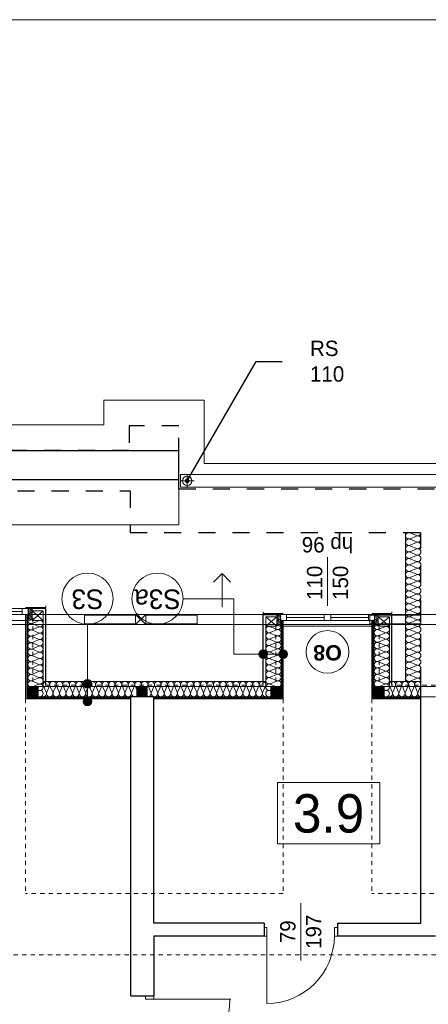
# Model space of a CAD drawing. Extents: x -251948 to -68259, y 37284 to 119967.
# Tile 33 of 41: x -101314 to -96522, y 55444 to 66984. Entities that reach past the tile are written whole.
import ezdxf

# ---------------------------------------------------------------- set-up
doc = ezdxf.new("R2010")
doc.units = 0
doc.header["$MEASUREMENT"] = 0
doc.linetypes.add('Hidden Line', pattern=[100, 50, -50])
doc.linetypes.add('Przerywana', pattern=[400, 200, -200])
for name, color, linetype in [('Arch ocieplenie', 7, 'Continuous'), ('Arch opisy', 7, 'Continuous'), ('Arch ściany działowe', 7, 'Continuous'), ('INWENT ODWODNIENIE', 7, 'Continuous')]:
    doc.layers.add(name, color=color, linetype=linetype)
for name, color, linetype, lineweight, true_color in [('Arch ocieplenie_Nr_Pióra__24', 7, 'Continuous', 13, 0x029e21), ('Arch okna_Nr_Pióra__82', 7, 'Continuous', 20, 0xaaaaaa), ('INWENT.ŚCIANY_Nr_Pióra__2', 7, 'Continuous', 13, 0x7f7f7f), ('Inwentaryzacja Konst._Nr_Pióra__3', 7, 'Continuous', 20, 0xff6600)]:
    doc.layers.add(name, color=color, linetype=linetype, lineweight=lineweight, true_color=true_color)
for name, color, linetype, lineweight in [('Arch opisy okien_Nr_Pióra__21', 7, 'Continuous', 13), ('Arch opisy_Nr_Pióra__1', 7, 'Continuous', 25), ('Arch opisy_Nr_Pióra__21', 7, 'Continuous', 13), ('ARCH TABELA_Nr_Pióra__21', 7, 'Continuous', 13), ('Arch ściany działowe_Nr_Pióra__5', 7, 'Continuous', 13), ('INWENT DACH_Nr_Pióra__21', 7, 'Continuous', 13), ('INWENT ODWODNIENIE_Nr_Pióra__21', 7, 'Continuous', 13), ('INWENT ODWODNIENIE_Nr_Pióra__5', 7, 'Continuous', 13), ('INWENT OPISY_Nr_Pióra__21', 7, 'Continuous', 13), ('INWENT. DRZWI_Nr_Pióra__21', 7, 'Continuous', 13), ('INWENT. OKNA_Nr_Pióra__1', 7, 'Continuous', 25), ('INWENT. OKNA_Nr_Pióra__21', 7, 'Continuous', 13), ('INWENT.ŚCIANY_Nr_Pióra__1', 7, 'Continuous', 25), ('INWENT.ŚCIANY_Nr_Pióra__20', 1, 'Continuous', 20)]:
    doc.layers.add(name, color=color, linetype=linetype, lineweight=lineweight)
doc.styles.add('GENERATED_STYLE_3', font='txt')
doc.styles.add('GENERATED_STYLE_4', font='txt')
doc.styles.add('GENERATED_STYLE_5', font='txt')
doc.styles.add('GENERATED_STYLE_6', font='arialbd.ttf')
doc.dimstyles.new('GENERATED_STYLE__1', dxfattribs={"dimtxt": 0.18, "dimasz": 109.44, "dimexe": 0.18, "dimexo": 0.0625, "dimgap": 0.09, "dimtad": 0, "dimtih": 1, "dimtoh": 1, "dimdec": 4, "dimzin": 0, "dimdsep": 46, "dimcen": 0.09, "dimadec": 0, "dimazin": 0, "dimtfac": 1, "dimtdec": 4, "dimtmove": 0, "dimatfit": 3, "dimldrblk": 'ARROWHEAD_11', "dimfxl": 1, "dimtolj": 1, "dimtzin": 0, "dimarcsym": 0})

# ---------------------------------------------------------------- blocks, each defined once
blk = doc.blocks.new('Ściana_39', base_point=(-97184, 59024))
at = {"layer": 'Arch ściany działowe_Nr_Pióra__5', "linetype": 'Continuous'}
for p, q in [((-97171, 59944), (-97184, 59944)), ((-97184, 59944), (-97184, 59024)), ((-97171, 59036), (-97171, 59944))]:
    blk.add_line(p, q, dxfattribs=at)
blk = doc.blocks.new('Ściana_40', base_point=(-97171, 59036))
at = {"layer": 'Arch ściany działowe_Nr_Pióra__5', "linetype": 'Continuous'}
for p, q in [((-97159, 59944), (-97171, 59944)), ((-97171, 59944), (-97171, 59036)), ((-97159, 59049), (-97159, 59944))]:
    blk.add_line(p, q, dxfattribs=at)
blk = doc.blocks.new('Ściana_41', base_point=(-98224, 59024))
at = {"layer": 'Arch ściany działowe_Nr_Pióra__5', "linetype": 'Continuous'}
for p, q in [((-98224, 59944), (-98236, 59944)), ((-98236, 59944), (-98236, 59036)), ((-98224, 59024), (-98224, 59944))]:
    blk.add_line(p, q, dxfattribs=at)
blk = doc.blocks.new('Ściana_42', base_point=(-98236, 59036))
at = {"layer": 'Arch ściany działowe_Nr_Pióra__5', "linetype": 'Continuous'}
for p, q in [((-98236, 59944), (-98249, 59944)), ((-98249, 59944), (-98249, 59049)), ((-98236, 59036), (-98236, 59944))]:
    blk.add_line(p, q, dxfattribs=at)
blk = doc.blocks.new('Ściana_51', base_point=(-101244, 59024))
at = {"layer": 'Arch ściany działowe_Nr_Pióra__5', "linetype": 'Continuous'}
for p, q in [((-101231, 60014), (-101244, 60014)), ((-101244, 60014), (-101244, 59024)), ((-101231, 59036), (-101231, 60014))]:
    blk.add_line(p, q, dxfattribs=at)
blk = doc.blocks.new('Ściana_52', base_point=(-101231, 59036))
at = {"layer": 'Arch ściany działowe_Nr_Pióra__5', "linetype": 'Continuous'}
for p, q in [((-101219, 60014), (-101231, 60014)), ((-101231, 60014), (-101231, 59036)), ((-101219, 59049), (-101219, 60014))]:
    blk.add_line(p, q, dxfattribs=at)
blk = doc.blocks.new('Ściana_127', base_point=(-97184, 59024))
at = {"layer": 'Arch ściany działowe_Nr_Pióra__5', "linetype": 'Continuous'}
for p, q in [((-97184, 59024), (-96609, 59024)), ((-96609, 59036), (-97171, 59036)), ((-96609, 59024), (-96609, 59036))]:
    blk.add_line(p, q, dxfattribs=at)
blk = doc.blocks.new('Ściana_128', base_point=(-97171, 59036))
at = {"layer": 'Arch ściany działowe_Nr_Pióra__5', "linetype": 'Continuous'}
for p, q in [((-97171, 59036), (-96609, 59036)), ((-96609, 59049), (-97159, 59049)), ((-96609, 59036), (-96609, 59049))]:
    blk.add_line(p, q, dxfattribs=at)
blk = doc.blocks.new('Ściana_129', base_point=(-99739, 59024))
at = {"layer": 'Arch ściany działowe_Nr_Pióra__5', "linetype": 'Continuous'}
for p, q in [((-98236, 59036), (-99739, 59036)), ((-99739, 59036), (-99739, 59024)), ((-99739, 59024), (-98224, 59024))]:
    blk.add_line(p, q, dxfattribs=at)
blk = doc.blocks.new('Ściana_130', base_point=(-99739, 59036))
at = {"layer": 'Arch ściany działowe_Nr_Pióra__5', "linetype": 'Continuous'}
for p, q in [((-98249, 59049), (-99739, 59049)), ((-99739, 59049), (-99739, 59036)), ((-99739, 59036), (-98236, 59036))]:
    blk.add_line(p, q, dxfattribs=at)
blk = doc.blocks.new('Ściana_131', base_point=(-101244, 59024))
at = {"layer": 'Arch ściany działowe_Nr_Pióra__5', "linetype": 'Continuous'}
for p, q in [((-101244, 59024), (-100009, 59024)), ((-100009, 59036), (-101231, 59036)), ((-100009, 59024), (-100009, 59036))]:
    blk.add_line(p, q, dxfattribs=at)
blk = doc.blocks.new('Ściana_132', base_point=(-101231, 59036))
at = {"layer": 'Arch ściany działowe_Nr_Pióra__5', "linetype": 'Continuous'}
for p, q in [((-101231, 59036), (-100009, 59036)), ((-100009, 59049), (-101219, 59049)), ((-100009, 59036), (-100009, 59049))]:
    blk.add_line(p, q, dxfattribs=at)
blk = doc.blocks.new('Izolacja cieplna 14_7', base_point=(-96609, 60974))
at = {"layer": 'Arch ocieplenie_Nr_Pióra__24', "linetype": 'Continuous'}
for p, q in [((-96735, 60970), (-96662, 60939)), ((-96662, 60932), (-96735, 60901)), ((-96735, 60895), (-96662, 60863)), ((-96662, 60857), (-96735, 60825)), ((-96735, 60819), (-96662, 60787)), ((-96662, 60781), (-96735, 60749)), ((-96735, 60743), (-96662, 60711)), ((-96662, 60705), (-96735, 60673)), ((-96735, 60667), (-96662, 60635)), ((-96662, 60629), (-96735, 60597)), ((-96735, 60591), (-96662, 60560)), ((-96662, 60553), (-96735, 60522)), ((-96735, 60515), (-96662, 60484)), ((-96662, 60477), (-96735, 60446)), ((-96735, 60439), (-96662, 60408)), ((-96662, 60401), (-96735, 60370)), ((-96735, 60363), (-96662, 60332)), ((-96662, 60326), (-96735, 60294)), ((-96735, 60288), (-96662, 60256)), ((-96662, 60250), (-96735, 60218)), ((-96735, 60212), (-96662, 60180)), ((-96662, 60174), (-96735, 60142)), ((-96735, 60136), (-96662, 60104)), ((-96662, 60098), (-96735, 60066)), ((-96735, 60060), (-96662, 60028)), ((-96662, 60022), (-96735, 59990)), ((-96735, 59984), (-96662, 59953)), ((-96662, 59946), (-96735, 59915)), ((-96735, 59908), (-96662, 59877)), ((-96662, 59870), (-96735, 59839)), ((-96735, 59832), (-96662, 59801)), ((-96662, 59794), (-96735, 59763)), ((-96735, 59757), (-96662, 59725)), ((-96662, 59719), (-96735, 59687)), ((-96735, 59681), (-96662, 59649)), ((-96662, 59643), (-96735, 59611)), ((-96735, 59605), (-96662, 59573)), ((-96662, 59567), (-96735, 59535)), ((-96735, 59529), (-96662, 59497)), ((-96662, 59491), (-96735, 59459)), ((-96735, 59453), (-96662, 59421)), ((-96662, 59415), (-96735, 59384)), ((-96735, 59377), (-96662, 59346)), ((-96662, 59339), (-96735, 59308)), ((-96735, 59301), (-96662, 59270)), ((-96662, 59263), (-96735, 59232))]:
    blk.add_line(p, q, dxfattribs=at)
for centre, start_param, end_param in [((-96750, 60936), 1.158003, 5.125183), ((-96647, 60974), 4.299596, 6.283185), ((-96647, 60898), 4.299595, 8.266774), ((-96750, 60860), 1.158003, 5.125183), ((-96750, 60784), 1.158003, 5.125183), ((-96647, 60822), 4.299595, 8.266774), ((-96750, 60708), 1.158003, 5.125183), ((-96647, 60746), 4.299595, 8.266774), ((-96647, 60670), 4.299595, 8.266774), ((-96750, 60632), 1.158003, 5.125183), ((-96750, 60556), 1.158003, 5.125183), ((-96647, 60594), 4.299595, 8.266774), ((-96750, 60480), 1.158003, 5.125183), ((-96647, 60518), 4.299595, 8.266774), ((-96647, 60443), 4.299595, 8.266774), ((-96750, 60405), 1.158003, 5.125183), ((-96750, 60329), 1.158003, 5.125183), ((-96647, 60367), 4.299595, 8.266774), ((-96750, 60253), 1.158003, 5.125183), ((-96647, 60291), 4.299595, 8.266774), ((-96647, 60215), 4.299595, 8.266774), ((-96750, 60177), 1.158003, 5.125183), ((-96750, 60101), 1.158003, 5.125183), ((-96647, 60139), 4.299595, 8.266774), ((-96750, 60025), 1.158003, 5.125183), ((-96647, 60063), 4.299595, 8.266774), ((-96647, 59987), 4.299595, 8.266774), ((-96750, 59949), 1.158003, 5.125183), ((-96750, 59873), 1.158003, 5.125183), ((-96647, 59911), 4.299595, 8.266774), ((-96750, 59798), 1.158003, 5.125183), ((-96647, 59836), 4.299595, 8.266774), ((-96647, 59760), 4.299595, 8.266774), ((-96750, 59722), 1.158003, 5.125183), ((-96750, 59646), 1.158003, 5.125183), ((-96647, 59684), 4.299595, 8.266774), ((-96750, 59570), 1.158003, 5.125183), ((-96647, 59608), 4.299595, 8.266774), ((-96647, 59532), 4.299595, 8.266774), ((-96750, 59494), 1.158003, 5.125183), ((-96750, 59418), 1.158003, 5.125183), ((-96647, 59456), 4.299595, 8.266774), ((-96750, 59342), 1.158003, 5.125183), ((-96647, 59380), 4.299595, 8.266774), ((-96647, 59304), 4.299595, 8.266774), ((-96750, 59267), 1.158003, 5.125183), ((-96647, 59229), 0, 1.983589)]:
    blk.add_ellipse(centre, major_axis=(38.3, 0), ratio=0.990929, start_param=start_param, end_param=end_param, dxfattribs=at)
blk = doc.blocks.new('Izolacja cieplna 14_13', base_point=(-97159, 59874))
at = {"layer": 'Arch ocieplenie_Nr_Pióra__24', "linetype": 'Continuous'}
for p, q in [((-97032, 59870), (-97105, 59839)), ((-97105, 59833), (-97032, 59802)), ((-97032, 59795), (-97105, 59764)), ((-97105, 59758), (-97032, 59727)), ((-97032, 59720), (-97105, 59689)), ((-97105, 59683), (-97032, 59652)), ((-97032, 59645), (-97105, 59614)), ((-97105, 59608), (-97032, 59577)), ((-97032, 59570), (-97105, 59539)), ((-97105, 59533), (-97032, 59502)), ((-97032, 59495), (-97105, 59464)), ((-97105, 59458), (-97032, 59427)), ((-97032, 59420), (-97105, 59389)), ((-97105, 59383), (-97032, 59352)), ((-97032, 59345), (-97105, 59314)), ((-97105, 59308), (-97032, 59277)), ((-97032, 59270), (-97105, 59239)), ((-97105, 59233), (-97032, 59202)), ((-97032, 59195), (-97105, 59164)), ((-97105, 59158), (-97032, 59127)), ((-97032, 59120), (-97105, 59089)), ((-97105, 59083), (-97032, 59052))]:
    blk.add_line(p, q, dxfattribs=at)
for centre, start_param, end_param in [((-97120, 59799), 1.158004, 5.125183), ((-97120, 59874), 3.141593, 5.125182), ((-97017, 59836), 4.299595, 8.266775), ((-97017, 59761), 4.299595, 8.266775), ((-97120, 59724), 1.158004, 5.125183), ((-97120, 59649), 1.158004, 5.125183), ((-97017, 59686), 4.299595, 8.266775), ((-97120, 59574), 1.158004, 5.125183), ((-97017, 59611), 4.299595, 8.266775), ((-97017, 59536), 4.299595, 8.266775), ((-97120, 59499), 1.158004, 5.125183), ((-97120, 59424), 1.158004, 5.125183), ((-97017, 59461), 4.299595, 8.266775), ((-97120, 59349), 1.158004, 5.125183), ((-97017, 59386), 4.299595, 8.266775), ((-97017, 59311), 4.299595, 8.266775), ((-97120, 59274), 1.158004, 5.125183), ((-97120, 59199), 1.158004, 5.125183), ((-97017, 59236), 4.299595, 8.266775), ((-97017, 59161), 4.299595, 8.266775), ((-97120, 59124), 1.158004, 5.125183), ((-97120, 59049), 1.158004, 3.141593), ((-97017, 59086), 4.299595, 8.266775)]:
    blk.add_ellipse(centre, major_axis=(38.3, 0), ratio=0.979571, start_param=start_param, end_param=end_param, dxfattribs=at)
blk = doc.blocks.new('Izolacja cieplna 14_14', base_point=(-98249, 59874))
at = {"layer": 'Arch ocieplenie_Nr_Pióra__24', "linetype": 'Continuous'}
for p, q in [((-98375, 59870), (-98302, 59839)), ((-98302, 59833), (-98375, 59802)), ((-98375, 59795), (-98302, 59764)), ((-98302, 59758), (-98375, 59727)), ((-98375, 59720), (-98302, 59689)), ((-98302, 59683), (-98375, 59652)), ((-98375, 59645), (-98302, 59614)), ((-98302, 59608), (-98375, 59577)), ((-98375, 59570), (-98302, 59539)), ((-98302, 59533), (-98375, 59502)), ((-98375, 59495), (-98302, 59464)), ((-98302, 59458), (-98375, 59427)), ((-98375, 59420), (-98302, 59389)), ((-98302, 59383), (-98375, 59352)), ((-98375, 59345), (-98302, 59314)), ((-98302, 59308), (-98375, 59277)), ((-98375, 59270), (-98302, 59239)), ((-98302, 59233), (-98375, 59202)), ((-98375, 59195), (-98302, 59164)), ((-98302, 59158), (-98375, 59127)), ((-98375, 59120), (-98302, 59089)), ((-98302, 59083), (-98375, 59052))]:
    blk.add_line(p, q, dxfattribs=at)
for centre, start_param, end_param in [((-98390, 59836), 1.158003, 5.125183), ((-98390, 59761), 1.158003, 5.125183), ((-98287, 59874), 4.299596, 6.283185), ((-98287, 59799), 4.299595, 8.266774), ((-98390, 59686), 1.158003, 5.125183), ((-98287, 59724), 4.299595, 8.266774), ((-98287, 59649), 4.299595, 8.266774), ((-98390, 59611), 1.158003, 5.125183), ((-98390, 59536), 1.158003, 5.125183), ((-98287, 59574), 4.299595, 8.266774), ((-98390, 59461), 1.158003, 5.125183), ((-98287, 59499), 4.299595, 8.266774), ((-98287, 59424), 4.299595, 8.266774), ((-98390, 59386), 1.158003, 5.125183), ((-98390, 59311), 1.158003, 5.125183), ((-98287, 59349), 4.299595, 8.266774), ((-98390, 59236), 1.158003, 5.125183), ((-98390, 59161), 1.158003, 5.125183), ((-98287, 59274), 4.299595, 8.266774), ((-98287, 59199), 4.299595, 8.266774), ((-98390, 59086), 1.158003, 5.125183), ((-98287, 59124), 4.299595, 8.266774), ((-98287, 59049), 0, 1.983589)]:
    blk.add_ellipse(centre, major_axis=(38.3, 0), ratio=0.979571, start_param=start_param, end_param=end_param, dxfattribs=at)
blk = doc.blocks.new('Izolacja cieplna 14_15', base_point=(-98299, 60014))
at = {"layer": 'Arch ocieplenie_Nr_Pióra__24', "linetype": 'Continuous'}
for p, q in [((-98267, 60013), (-98285, 60004)), ((-98285, 60003), (-98267, 59994)), ((-98267, 59993), (-98285, 59984)), ((-98285, 59983), (-98267, 59974)), ((-98267, 59973), (-98285, 59964)), ((-98285, 59963), (-98267, 59954)), ((-98267, 59953), (-98285, 59944)), ((-98285, 59943), (-98267, 59934)), ((-98267, 59933), (-98285, 59924)), ((-98285, 59923), (-98267, 59914)), ((-98267, 59913), (-98285, 59904)), ((-98285, 59903), (-98267, 59894)), ((-98267, 59893), (-98285, 59884)), ((-98285, 59883), (-98267, 59874))]:
    blk.add_line(p, q, dxfattribs=at)
for centre, start_param, end_param in [((-98289, 60014), 4.712389, 6.695979), ((-98263, 60004), 5.870392, 9.837571), ((-98289, 59994), 2.7288, 6.695979), ((-98289, 59974), 2.7288, 6.695979), ((-98289, 59954), 2.7288, 6.695979), ((-98289, 59934), 2.7288, 6.695979), ((-98289, 59914), 2.7288, 6.695979), ((-98289, 59894), 2.7288, 6.695979), ((-98263, 59984), 5.870392, 9.837571), ((-98263, 59964), 5.870392, 9.837571), ((-98263, 59944), 5.870392, 9.837571), ((-98263, 59924), 5.870392, 9.837571), ((-98263, 59904), 5.870392, 9.837571), ((-98263, 59884), 5.870392, 9.837571), ((-98289, 59874), 2.7288, 4.712389)]:
    blk.add_ellipse(centre, major_axis=(0, -10), ratio=0.957061, start_param=start_param, end_param=end_param, dxfattribs=at)
blk = doc.blocks.new('Izolacja cieplna 14_16', base_point=(-97109, 60014))
at = {"layer": 'Arch ocieplenie_Nr_Pióra__24', "linetype": 'Continuous'}
for p, q in [((-97140, 60013), (-97122, 60004)), ((-97122, 60003), (-97140, 59994)), ((-97140, 59993), (-97122, 59984)), ((-97122, 59983), (-97140, 59974)), ((-97140, 59973), (-97122, 59964)), ((-97122, 59963), (-97140, 59954)), ((-97140, 59953), (-97122, 59944)), ((-97122, 59943), (-97140, 59934)), ((-97140, 59933), (-97122, 59924)), ((-97122, 59923), (-97140, 59914)), ((-97140, 59913), (-97122, 59904)), ((-97122, 59903), (-97140, 59894)), ((-97140, 59893), (-97122, 59884)), ((-97122, 59883), (-97140, 59874))]:
    blk.add_line(p, q, dxfattribs=at)
for centre, start_param, end_param in [((-97144, 60004), 2.728799, 6.695979), ((-97118, 60014), 5.870392, 7.853982), ((-97144, 59984), 2.728799, 6.695979), ((-97144, 59964), 2.728799, 6.695979), ((-97144, 59944), 2.728799, 6.695979), ((-97144, 59924), 2.728799, 6.695979), ((-97144, 59904), 2.728799, 6.695979), ((-97144, 59884), 2.728799, 6.695979), ((-97118, 59994), 5.870392, 9.837571), ((-97118, 59974), 5.870392, 9.837571), ((-97118, 59954), 5.870392, 9.837571), ((-97118, 59934), 5.870392, 9.837571), ((-97118, 59914), 5.870392, 9.837571), ((-97118, 59894), 5.870392, 9.837571), ((-97118, 59874), 1.570796, 3.554385)]:
    blk.add_ellipse(centre, major_axis=(0, -10), ratio=0.957061, start_param=start_param, end_param=end_param, dxfattribs=at)
blk = doc.blocks.new('Izolacja cieplna 14_25', base_point=(-101219, 59944))
at = {"layer": 'Arch ocieplenie_Nr_Pióra__24', "linetype": 'Continuous'}
for p, q in [((-101092, 59940), (-101165, 59909)), ((-101165, 59903), (-101092, 59872)), ((-101092, 59866), (-101165, 59835)), ((-101165, 59829), (-101092, 59798)), ((-101092, 59791), (-101165, 59760)), ((-101165, 59754), (-101092, 59723)), ((-101092, 59717), (-101165, 59686)), ((-101165, 59679), (-101092, 59648)), ((-101092, 59642), (-101165, 59611)), ((-101165, 59605), (-101092, 59574)), ((-101092, 59568), (-101165, 59537)), ((-101165, 59530), (-101092, 59499)), ((-101092, 59493), (-101165, 59462)), ((-101165, 59456), (-101092, 59425)), ((-101092, 59418), (-101165, 59387)), ((-101165, 59381), (-101092, 59350)), ((-101092, 59344), (-101165, 59313)), ((-101165, 59307), (-101092, 59275)), ((-101092, 59269), (-101165, 59238)), ((-101165, 59232), (-101092, 59201)), ((-101092, 59195), (-101165, 59164)), ((-101165, 59157), (-101092, 59126)), ((-101092, 59120), (-101165, 59089)), ((-101165, 59083), (-101092, 59052))]:
    blk.add_line(p, q, dxfattribs=at)
for centre, start_param, end_param in [((-101180, 59869), 1.158004, 5.125183), ((-101180, 59944), 3.141593, 5.125182), ((-101077, 59906), 4.299595, 8.266775), ((-101180, 59794), 1.158004, 5.125183), ((-101077, 59832), 4.299595, 8.266775), ((-101077, 59757), 4.299595, 8.266775), ((-101180, 59720), 1.158004, 5.125183), ((-101180, 59645), 1.158004, 5.125183), ((-101077, 59683), 4.299595, 8.266775), ((-101180, 59571), 1.158004, 5.125183), ((-101077, 59608), 4.299595, 8.266775), ((-101077, 59533), 4.299595, 8.266775), ((-101180, 59496), 1.158004, 5.125183), ((-101180, 59422), 1.158004, 5.125183), ((-101077, 59459), 4.299595, 8.266775), ((-101180, 59347), 1.158004, 5.125183), ((-101077, 59384), 4.299595, 8.266775), ((-101077, 59310), 4.299595, 8.266775), ((-101180, 59272), 1.158004, 5.125183), ((-101180, 59198), 1.158004, 5.125183), ((-101077, 59235), 4.299595, 8.266775), ((-101077, 59160), 4.299595, 8.266775), ((-101180, 59123), 1.158004, 5.125183), ((-101180, 59049), 1.158004, 3.141593), ((-101077, 59086), 4.299595, 8.266775)]:
    blk.add_ellipse(centre, major_axis=(38.3, 0), ratio=0.974129, start_param=start_param, end_param=end_param, dxfattribs=at)
blk = doc.blocks.new('Izolacja cieplna 14_28', base_point=(-101169, 60084))
at = {"layer": 'Arch ocieplenie_Nr_Pióra__24', "linetype": 'Continuous'}
for p, q in [((-101200, 60083), (-101182, 60074)), ((-101182, 60073), (-101200, 60064)), ((-101200, 60063), (-101182, 60054)), ((-101182, 60053), (-101200, 60044)), ((-101200, 60043), (-101182, 60034)), ((-101182, 60033), (-101200, 60024)), ((-101200, 60023), (-101182, 60014)), ((-101182, 60013), (-101200, 60004)), ((-101200, 60003), (-101182, 59994)), ((-101182, 59993), (-101200, 59984)), ((-101200, 59983), (-101182, 59974)), ((-101182, 59973), (-101200, 59964)), ((-101200, 59963), (-101182, 59954)), ((-101182, 59953), (-101200, 59944))]:
    blk.add_line(p, q, dxfattribs=at)
for centre, start_param, end_param in [((-101204, 60074), 2.728799, 6.695979), ((-101204, 60054), 2.728799, 6.695979), ((-101204, 60034), 2.728799, 6.695979), ((-101204, 60014), 2.728799, 6.695979), ((-101178, 60084), 5.870392, 7.853982), ((-101178, 60064), 5.870392, 9.837571), ((-101178, 60044), 5.870392, 9.837571), ((-101178, 60024), 5.870392, 9.837571), ((-101178, 60004), 5.870392, 9.837571), ((-101204, 59994), 2.728799, 6.695979), ((-101204, 59974), 2.728799, 6.695979), ((-101204, 59954), 2.728799, 6.695979), ((-101178, 59984), 5.870392, 9.837571), ((-101178, 59964), 5.870392, 9.837571), ((-101178, 59944), 1.570796, 3.554385)]:
    blk.add_ellipse(centre, major_axis=(0, -10), ratio=0.957061, start_param=start_param, end_param=end_param, dxfattribs=at)
blk = doc.blocks.new('Izolacja cieplna 14_101', base_point=(-96609, 59049))
at = {"layer": 'Arch ocieplenie_Nr_Pióra__24', "linetype": 'Continuous'}
for p, q in [((-96945, 59102), (-96976, 59175)), ((-96908, 59175), (-96939, 59102)), ((-96871, 59102), (-96902, 59175)), ((-96834, 59175), (-96865, 59102)), ((-96797, 59102), (-96828, 59175)), ((-96760, 59175), (-96791, 59102)), ((-96723, 59102), (-96754, 59175)), ((-96686, 59175), (-96717, 59102)), ((-96649, 59102), (-96680, 59175)), ((-96612, 59175), (-96643, 59102))]:
    blk.add_line(p, q, dxfattribs=at)
for centre, start_param, end_param in [((-96942, 59190), 1.158003, 5.125183), ((-96868, 59190), 1.158003, 5.125183), ((-96794, 59190), 1.158003, 5.125183), ((-96720, 59190), 1.158003, 5.125183), ((-96646, 59190), 1.158003, 5.125183), ((-96979, 59087), 0, 1.983589), ((-96905, 59087), 4.299595, 8.266774), ((-96831, 59087), 4.299595, 8.266774), ((-96757, 59087), 4.299595, 8.266774), ((-96683, 59087), 4.299595, 8.266774), ((-96609, 59087), 4.299596, 6.283185)]:
    blk.add_ellipse(centre, major_axis=(0, -38.3), ratio=0.96651, start_param=start_param, end_param=end_param, dxfattribs=at)
blk = doc.blocks.new('Izolacja cieplna 14_102', base_point=(-98429, 59049))
at = {"layer": 'Arch ocieplenie_Nr_Pióra__24', "linetype": 'Continuous'}
for p, q in [((-101004, 59102), (-101036, 59175)), ((-100965, 59175), (-100997, 59102)), ((-100927, 59102), (-100959, 59175)), ((-100888, 59175), (-100920, 59102)), ((-100850, 59102), (-100882, 59175)), ((-100812, 59175), (-100844, 59102)), ((-100773, 59102), (-100805, 59175)), ((-100735, 59175), (-100767, 59102)), ((-100697, 59102), (-100728, 59175)), ((-100658, 59175), (-100690, 59102)), ((-100620, 59102), (-100652, 59175)), ((-100581, 59175), (-100613, 59102)), ((-100543, 59102), (-100575, 59175)), ((-100505, 59175), (-100537, 59102)), ((-100466, 59102), (-100498, 59175)), ((-100428, 59175), (-100460, 59102)), ((-100389, 59102), (-100421, 59175)), ((-100351, 59175), (-100383, 59102)), ((-100313, 59102), (-100345, 59175)), ((-100274, 59175), (-100306, 59102)), ((-100236, 59102), (-100268, 59175)), ((-100198, 59175), (-100229, 59102)), ((-100159, 59102), (-100191, 59175)), ((-100121, 59175), (-100153, 59102)), ((-100082, 59102), (-100114, 59175)), ((-100044, 59175), (-100076, 59102)), ((-100006, 59102), (-100038, 59175)), ((-99967, 59175), (-99999, 59102)), ((-99929, 59102), (-99961, 59175)), ((-99890, 59175), (-99922, 59102)), ((-99852, 59102), (-99884, 59175)), ((-99814, 59175), (-99846, 59102)), ((-99775, 59102), (-99807, 59175)), ((-99737, 59175), (-99769, 59102)), ((-99699, 59102), (-99731, 59175)), ((-99660, 59175), (-99692, 59102)), ((-99622, 59102), (-99654, 59175)), ((-99583, 59175), (-99615, 59102)), ((-99545, 59102), (-99577, 59175)), ((-99507, 59175), (-99539, 59102)), ((-99468, 59102), (-99500, 59175)), ((-99430, 59175), (-99462, 59102)), ((-99392, 59102), (-99423, 59175)), ((-99353, 59175), (-99385, 59102)), ((-99315, 59102), (-99347, 59175)), ((-99276, 59175), (-99308, 59102)), ((-99238, 59102), (-99270, 59175)), ((-99200, 59175), (-99232, 59102)), ((-99161, 59102), (-99193, 59175)), ((-99123, 59175), (-99155, 59102)), ((-99084, 59102), (-99116, 59175)), ((-99046, 59175), (-99078, 59102)), ((-99008, 59102), (-99040, 59175)), ((-98969, 59175), (-99001, 59102)), ((-98931, 59102), (-98963, 59175)), ((-98893, 59175), (-98924, 59102)), ((-98854, 59102), (-98886, 59175)), ((-98816, 59175), (-98848, 59102)), ((-98777, 59102), (-98809, 59175)), ((-98739, 59175), (-98771, 59102)), ((-98701, 59102), (-98733, 59175)), ((-98662, 59175), (-98694, 59102)), ((-98624, 59102), (-98656, 59175)), ((-98585, 59175), (-98617, 59102)), ((-98547, 59102), (-98579, 59175)), ((-98509, 59175), (-98541, 59102)), ((-98470, 59102), (-98502, 59175)), ((-98432, 59175), (-98464, 59102))]:
    blk.add_line(p, q, dxfattribs=at)
for centre, start_param, end_param in [((-101000, 59190), 2.728799, 6.695979), ((-100924, 59190), 2.728799, 6.695979), ((-100847, 59190), 2.728799, 6.695979), ((-100770, 59190), 2.728799, 6.695979), ((-100693, 59190), 2.728799, 6.695979), ((-100617, 59190), 2.728799, 6.695979), ((-100540, 59190), 2.728799, 6.695979), ((-100463, 59190), 2.728799, 6.695979), ((-100386, 59190), 2.728799, 6.695979), ((-100309, 59190), 2.728799, 6.695979), ((-100233, 59190), 2.728799, 6.695979), ((-100156, 59190), 2.728799, 6.695979), ((-100079, 59190), 2.728799, 6.695979), ((-100002, 59190), 2.728799, 6.695979), ((-99926, 59190), 2.728799, 6.695979), ((-99849, 59190), 2.728799, 6.695979), ((-99772, 59190), 2.728799, 6.695979), ((-99695, 59190), 2.728799, 6.695979), ((-99619, 59190), 2.728799, 6.695979), ((-99542, 59190), 2.728799, 6.695979), ((-99465, 59190), 2.728799, 6.695979), ((-99388, 59190), 2.728799, 6.695979), ((-99312, 59190), 2.728799, 6.695979), ((-99235, 59190), 2.728799, 6.695979), ((-99158, 59190), 2.728799, 6.695979), ((-99081, 59190), 2.728799, 6.695979), ((-99004, 59190), 2.728799, 6.695979), ((-98928, 59190), 2.728799, 6.695979), ((-98851, 59190), 2.728799, 6.695979), ((-98774, 59190), 2.728799, 6.695979), ((-98697, 59190), 2.728799, 6.695979), ((-98621, 59190), 2.728799, 6.695979), ((-98544, 59190), 2.728799, 6.695979), ((-98467, 59190), 2.728799, 6.695979), ((-101039, 59087), 1.570796, 3.554385), ((-100962, 59087), 5.870392, 9.837571), ((-100885, 59087), 5.870392, 9.837571), ((-100808, 59087), 5.870392, 9.837571), ((-100732, 59087), 5.870392, 9.837571), ((-100655, 59087), 5.870392, 9.837571), ((-100578, 59087), 5.870392, 9.837571), ((-100501, 59087), 5.870392, 9.837571), ((-100425, 59087), 5.870392, 9.837571), ((-100348, 59087), 5.870392, 9.837571), ((-100271, 59087), 5.870392, 9.837571), ((-100194, 59087), 5.870392, 9.837571), ((-100118, 59087), 5.870392, 9.837571), ((-100041, 59087), 5.870392, 9.837571), ((-99964, 59087), 5.870392, 9.837571), ((-99887, 59087), 5.870392, 9.837571), ((-99811, 59087), 5.870392, 9.837571), ((-99734, 59087), 5.870392, 9.837571), ((-99657, 59087), 5.870392, 9.837571), ((-99580, 59087), 5.870392, 9.837571), ((-99503, 59087), 5.870392, 9.837571), ((-99427, 59087), 5.870392, 9.837571), ((-99350, 59087), 5.870392, 9.837571), ((-99273, 59087), 5.870392, 9.837571), ((-99196, 59087), 5.870392, 9.837571), ((-99120, 59087), 5.870392, 9.837571), ((-99043, 59087), 5.870392, 9.837571), ((-98966, 59087), 5.870392, 9.837571), ((-98889, 59087), 5.870392, 9.837571), ((-98813, 59087), 5.870392, 9.837571), ((-98736, 59087), 5.870392, 9.837571), ((-98659, 59087), 5.870392, 9.837571), ((-98582, 59087), 5.870392, 9.837571), ((-98506, 59087), 5.870392, 9.837571), ((-98429, 59087), 5.870392, 7.853982)]:
    blk.add_ellipse(centre, major_axis=(-38.4, 0), ratio=0.997387, start_param=start_param, end_param=end_param, dxfattribs=at)
blk = doc.blocks.new('Linia_7', base_point=(-98940, 60098))
at = {"layer": 'INWENT ODWODNIENIE_Nr_Pióra__21', "linetype": 'Continuous'}
for q in [(-99040, 60393), (-98840, 60393)]:
    blk.add_line((-98940, 60493), q, dxfattribs=at)
at = {"layer": 'INWENT ODWODNIENIE_Nr_Pióra__5', "linetype": 'Continuous'}
blk.add_line((-98940, 60098), (-98940, 60493), dxfattribs=at)
blk = doc.blocks.new('Linia_52', base_point=(-100518, 58994))
at = {"layer": 'Arch opisy_Nr_Pióra__21', "linetype": 'Continuous'}
for points in [[(-100468, 59199), (-100472, 59218), (-100483, 59234), (-100499, 59245), (-100518, 59249), (-100537, 59245), (-100553, 59234), (-100564, 59218), (-100568, 59199), (-100564, 59179), (-100553, 59163), (-100537, 59152), (-100518, 59149), (-100499, 59152), (-100483, 59163), (-100472, 59179)], [(-100468, 58994), (-100472, 59013), (-100483, 59029), (-100499, 59040), (-100518, 59044), (-100537, 59040), (-100553, 59029), (-100564, 59013), (-100568, 58994), (-100564, 58974), (-100553, 58958), (-100537, 58947), (-100518, 58944), (-100499, 58947), (-100483, 58958), (-100472, 58974)]]:
    blk.add_hatch(color=256, dxfattribs=at).paths.add_polyline_path(points, flags=0)
blk.add_line((-100518, 59044), (-100518, 59149), dxfattribs=at)
for centre in [(-100518, 59199), (-100518, 58994)]:
    blk.add_circle(centre, 50, dxfattribs=at)
blk = doc.blocks.new('Linia_53', base_point=(-100518, 59199))
at = {"layer": 'Arch opisy_Nr_Pióra__21', "linetype": 'Continuous'}
blk.add_line((-100518, 59199), (-100518, 59898), dxfattribs=at)
blk.add_circle((-100518, 60198), 300, dxfattribs=at)
blk = doc.blocks.new('Linia_72', base_point=(-98224, 59548))
at = {"layer": 'Arch opisy_Nr_Pióra__21', "linetype": 'Continuous'}
for points in [[(-98409, 59548), (-98413, 59567), (-98423, 59583), (-98440, 59594), (-98459, 59598), (-98478, 59594), (-98494, 59583), (-98505, 59567), (-98509, 59548), (-98505, 59529), (-98494, 59513), (-98478, 59502), (-98459, 59498), (-98440, 59502), (-98423, 59513), (-98413, 59529)], [(-98174, 59548), (-98178, 59567), (-98188, 59583), (-98205, 59594), (-98224, 59598), (-98243, 59594), (-98259, 59583), (-98270, 59567), (-98274, 59548), (-98270, 59529), (-98259, 59513), (-98243, 59502), (-98224, 59498), (-98205, 59502), (-98188, 59513), (-98178, 59529)]]:
    blk.add_hatch(color=256, dxfattribs=at).paths.add_polyline_path(points, flags=0)
blk.add_line((-98274, 59548), (-98409, 59548), dxfattribs=at)
for centre in [(-98459, 59548), (-98224, 59548)]:
    blk.add_circle(centre, 50, dxfattribs=at)
blk = doc.blocks.new('Linia_73', base_point=(-98804, 60198))
at = {"layer": 'Arch opisy_Nr_Pióra__21', "linetype": 'Continuous'}
blk.add_line((-98804, 60198), (-99397, 60198), dxfattribs=at)
blk.add_circle((-99697, 60198), 300, dxfattribs=at)
blk = doc.blocks.new('ARROWHEAD_11')
at = {"color": 0, "linetype": 'Continuous', "lineweight": 0}
blk.add_line((0, 0), (-1, 0), dxfattribs=at)
at = {"color": 0, "linetype": 'Continuous', "lineweight": 0, "const_width": 0.25, "flags": 128}
blk.add_lwpolyline([(-0.125, 0, 1), (0.125, 0, 1)], format="xyb", close=True, dxfattribs=at)

msp = doc.modelspace()

# ---------------------------------------------------------------- hatches: boundary and pattern name
at = {"layer": 'Arch okna_Nr_Pióra__82', "linetype": 'Continuous'}
for points in [[(-101218.74, 59048.6), (-101098.74, 59048.6), (-101098.74, 59168.6), (-101218.74, 59168.6)], [(-99938.74, 59048.6), (-99818.74, 59048.6), (-99818.74, 59168.6), (-99938.74, 59168.6)], [(-98368.74, 59048.6), (-98248.74, 59048.6), (-98248.74, 59168.6), (-98368.74, 59168.6)], [(-97158.74, 59048.6), (-97038.74, 59048.6), (-97038.74, 59168.6), (-97158.74, 59168.6)]]:
    msp.add_hatch(color=256, dxfattribs=at).paths.add_polyline_path(points, flags=0)

# ---------------------------------------------------------------- linework, layer by layer
at = {"layer": 'Arch ocieplenie_Nr_Pióra__24', "linetype": 'Continuous'}
for p, q in [((-96788.74, 60973.6), (-96788.74, 59228.6)), ((-101168.74, 60083.6), (-101168.74, 60053.6)), ((-98298.74, 60013.6), (-98298.74, 59983.6)), ((-97108.74, 60013.6), (-97108.74, 59983.6)), ((-101038.74, 59943.6), (-101038.74, 59228.6)), ((-98428.74, 59873.6), (-98428.74, 59228.6)), ((-96978.74, 59873.6), (-96978.74, 59228.6)), ((-98428.74, 59228.6), (-101038.74, 59228.6)), ((-96608.74, 59228.6), (-96978.74, 59228.6))]:
    msp.add_line(p, q, dxfattribs=at)
at = {"layer": 'Arch opisy okien_Nr_Pióra__21', "linetype": 'Continuous'}
msp.add_circle((-97703.74, 59573.6), 250, dxfattribs=at)
at = {"layer": 'Arch opisy_Nr_Pióra__21', "linetype": 'Continuous'}
for p, q in [((-98804.1, 59548.03), (-98804.1, 60197.57)), ((-98458.74, 59548.03), (-98804.1, 59548.03)), ((-97091.29, 58042.72), (-98291.29, 58042.72)), ((-98291.29, 58042.72), (-98291.29, 57322.72)), ((-97091.29, 57322.72), (-97091.29, 58042.72)), ((-98291.29, 57322.72), (-97091.29, 57322.72))]:
    msp.add_line(p, q, dxfattribs=at)
at = {"layer": 'ARCH TABELA_Nr_Pióra__21', "linetype": 'Continuous'}
msp.add_line((-143258.74, 66983.6), (-68258.74, 66983.6), dxfattribs=at)
at = {"layer": 'INWENT DACH_Nr_Pióra__21', "linetype": 'Hidden Line'}
for p, q in [((-101243.74, 59023.6), (-101243.74, 56743.6)), ((-98223.74, 59023.6), (-98223.74, 56743.6)), ((-97183.74, 59023.6), (-97183.74, 56743.6)), ((-98223.74, 56743.6), (-101243.74, 56743.6)), ((-93458.74, 56743.6), (-97183.74, 56743.6)), ((-123484.28, 56023.6), (-88108.74, 56023.6))]:
    msp.add_line(p, q, dxfattribs=at)
at = {"layer": 'INWENT ODWODNIENIE_Nr_Pióra__21', "linetype": 'Continuous'}
for p, q in [((-99348.74, 61658.6), (-99348.74, 61498.6)), ((-99428.74, 61578.6), (-99268.74, 61578.6))]:
    msp.add_line(p, q, dxfattribs=at)
msp.add_circle((-99348.74, 61578.6), 55, dxfattribs=at)
at = {"layer": 'INWENT ODWODNIENIE_Nr_Pióra__5', "linetype": 'Continuous'}
for p, q in [((-99428.74, 61503.6), (-99428.74, 61653.6)), ((-88498.74, 61653.6), (-99428.74, 61653.6)), ((-99448.74, 61593.6), (-99448.74, 61063.6)), ((-88498.74, 61503.6), (-99428.74, 61503.6)), ((-107308.74, 61063.6), (-99448.74, 61063.6))]:
    msp.add_line(p, q, dxfattribs=at)
at = {"layer": 'INWENT OPISY_Nr_Pióra__21', "linetype": 'Continuous'}
for p, q in [((-97703.74, 60113.6), (-97703.74, 60683.6)), ((-98018.74, 55958.6), (-98018.74, 56628.6))]:
    msp.add_line(p, q, dxfattribs=at)
at = {"layer": 'INWENT. DRZWI_Nr_Pióra__21', "linetype": 'Continuous'}
for p, q in [((-98413.74, 56343.6), (-98448.74, 56343.6)), ((-98413.74, 56243.6), (-98413.74, 56343.6)), ((-97623.74, 56243.6), (-97623.74, 56343.6)), ((-97623.74, 56343.6), (-97588.74, 56343.6)), ((-98413.74, 56243.6), (-98448.74, 56243.6)), ((-98413.74, 56243.6), (-98413.74, 55453.6)), ((-97623.74, 56243.6), (-97588.74, 56243.6)), ((-99838.74, 55503.6), (-99838.74, 55543.6)), ((-99738.74, 55503.6), (-99738.74, 55543.6)), ((-99738.74, 55503.6), (-99838.74, 55503.6)), ((-99738.74, 55503.6), (-98838.74, 55503.6))]:
    msp.add_line(p, q, dxfattribs=at)
for centre, radius in [((-98413.74, 56243.6), 790), ((-99738.74, 55503.6), 890)]:
    msp.add_arc(centre, radius, 270, 0, dxfattribs=at)
at = {"layer": 'INWENT. OKNA_Nr_Pióra__1', "linetype": 'Continuous'}
for p, q in [((-115168.74, 61933.6), (-99448.74, 61933.6)), ((-99448.74, 61593.6), (-99448.74, 61933.6)), ((-115168.74, 61593.6), (-99448.74, 61593.6))]:
    msp.add_line(p, q, dxfattribs=at)
at = {"layer": 'INWENT. OKNA_Nr_Pióra__21', "linetype": 'Continuous'}
for p, q in [((-99148.74, 62523.6), (-100328.74, 62523.6)), ((-100328.74, 62523.6), (-100328.74, 62233.6)), ((-99148.74, 61783.6), (-99148.74, 62523.6)), ((-100328.74, 62233.6), (-114268.74, 62233.6)), ((-99148.74, 61783.6), (-95948.74, 61783.6)), ((-102313.74, 60083.6), (-101213.74, 60083.6)), ((-101213.74, 60013.6), (-102313.74, 60013.6)), ((-101723.74, 60048.6), (-101283.74, 60048.6)), ((-101283.74, 60083.6), (-101283.74, 60013.6)), ((-101213.74, 60083.6), (-101213.74, 60013.6)), ((-101038.74, 60053.6), (-101168.74, 60053.6)), ((-101168.74, 60053.6), (-101168.74, 59943.6)), ((-101038.74, 59943.6), (-101168.74, 60053.6)), ((-101038.74, 60053.6), (-101168.74, 59943.6)), ((-101038.74, 59943.6), (-101038.74, 60053.6)), ((-98253.74, 60013.6), (-97153.74, 60013.6)), ((-98253.74, 60013.6), (-98253.74, 59943.6)), ((-98183.74, 60013.6), (-98183.74, 59943.6)), ((-97743.74, 60013.6), (-97743.74, 59943.6)), ((-97663.74, 60013.6), (-97663.74, 59943.6)), ((-97223.74, 60013.6), (-97223.74, 59943.6)), ((-97153.74, 60013.6), (-97153.74, 59943.6)), ((-102293.74, 59943.6), (-101233.74, 59943.6)), ((-101168.74, 59943.6), (-101038.74, 59943.6)), ((-98428.74, 59983.6), (-98298.74, 59873.6)), ((-98428.74, 59873.6), (-98298.74, 59983.6)), ((-98428.74, 59983.6), (-98298.74, 59983.6)), ((-98428.74, 59873.6), (-98428.74, 59983.6)), ((-98298.74, 59983.6), (-98298.74, 59873.6)), ((-97153.74, 59943.6), (-98253.74, 59943.6)), ((-98183.74, 59978.6), (-97743.74, 59978.6)), ((-97663.74, 59978.6), (-97223.74, 59978.6)), ((-96978.74, 59983.6), (-97108.74, 59983.6)), ((-97108.74, 59983.6), (-97108.74, 59873.6)), ((-96978.74, 59873.6), (-97108.74, 59983.6)), ((-96978.74, 59983.6), (-97108.74, 59873.6)), ((-96978.74, 59873.6), (-96978.74, 59983.6)), ((-98298.74, 59873.6), (-98428.74, 59873.6)), ((-98233.74, 59873.6), (-97173.74, 59873.6)), ((-97108.74, 59873.6), (-96978.74, 59873.6))]:
    msp.add_line(p, q, dxfattribs=at)
at = {"layer": 'INWENT.ŚCIANY_Nr_Pióra__1', "linetype": 'Przerywana'}
for p, q in [((-99448.74, 62223.6), (-100028.74, 62223.6)), ((-100028.74, 62223.6), (-100028.74, 61933.6)), ((-99448.74, 61483.6), (-99448.74, 62223.6)), ((-100028.74, 61933.6), (-114568.74, 61933.6)), ((-114538.74, 61463.6), (-100018.74, 61463.6)), ((-100018.74, 61463.6), (-100018.74, 60973.6)), ((-99448.74, 61483.6), (-95648.74, 61483.6)), ((-100018.74, 60973.6), (-96608.74, 60973.6)), ((-96608.74, 59183.6), (-96608.74, 60973.6))]:
    msp.add_line(p, q, dxfattribs=at)
at = {"layer": 'INWENT.ŚCIANY_Nr_Pióra__1', "linetype": 'Continuous'}
for p, q in [((-101008.74, 60083.6), (-101213.74, 60083.6)), ((-101008.74, 59183.6), (-101008.74, 60083.6)), ((-98458.74, 60013.6), (-98253.74, 60013.6)), ((-98458.74, 59183.6), (-98458.74, 60013.6)), ((-96948.74, 60013.6), (-97153.74, 60013.6)), ((-96948.74, 59183.6), (-96948.74, 60013.6)), ((-96608.74, 56393.6), (-96608.74, 59183.6)), ((-100008.74, 55543.6), (-100008.74, 59048.6)), ((-99738.74, 59048.6), (-100008.74, 59048.6)), ((-99738.74, 56393.6), (-99738.74, 59048.6)), ((-98448.74, 56393.6), (-99738.74, 56393.6)), ((-98448.74, 56393.6), (-98448.74, 56243.6)), ((-97588.74, 56393.6), (-97588.74, 56243.6)), ((-97588.74, 56393.6), (-96608.74, 56393.6)), ((-98448.74, 56243.6), (-99738.74, 56243.6)), ((-99738.74, 56243.6), (-99738.74, 55543.6)), ((-96438.74, 56243.6), (-97588.74, 56243.6)), ((-100008.74, 55543.6), (-99738.74, 55543.6))]:
    msp.add_line(p, q, dxfattribs=at)
at = {"layer": 'INWENT.ŚCIANY_Nr_Pióra__2', "linetype": 'Hidden Line'}
for p, q in [((-101158.74, 59023.6), (-101158.74, 59993.6)), ((-98308.74, 59023.6), (-98308.74, 59863.6)), ((-97098.74, 59023.6), (-97098.74, 59863.6)), ((-98458.74, 59183.6), (-101008.74, 59183.6)), ((-96438.74, 59183.6), (-96948.74, 59183.6))]:
    msp.add_line(p, q, dxfattribs=at)
at = {"layer": 'INWENT.ŚCIANY_Nr_Pióra__20', "linetype": 'Continuous'}
for p, q in [((-101243.74, 60093.6), (-101008.74, 60093.6)), ((-101008.74, 60093.6), (-101008.74, 60113.6)), ((-98458.74, 60023.6), (-98458.74, 60043.6)), ((-98223.74, 60023.6), (-98458.74, 60023.6)), ((-97183.74, 60023.6), (-96948.74, 60023.6)), ((-96948.74, 60023.6), (-96948.74, 60043.6))]:
    msp.add_line(p, q, dxfattribs=at)
at = {"layer": 'Inwentaryzacja Konst._Nr_Pióra__3', "color": 2}
for p, q in [((-99834.06, 59893.6), (-99954.06, 60013.6)), ((-99834.06, 60013.6), (-99954.06, 59893.6))]:
    msp.add_line(p, q, dxfattribs=at)
at = {"layer": 'Inwentaryzacja Konst._Nr_Pióra__3', "linetype": 'Continuous'}
for p, q in [((-98248.74, 59168.6), (-101218.74, 59168.6)), ((-101218.74, 59048.6), (-101218.74, 59168.6)), ((-101218.74, 59168.6), (-101098.74, 59168.6)), ((-101218.74, 59048.6), (-101098.74, 59168.6)), ((-101098.74, 59048.6), (-101218.74, 59168.6)), ((-101098.74, 59168.6), (-101098.74, 59048.6)), ((-99938.74, 59048.6), (-99938.74, 59168.6)), ((-99938.74, 59168.6), (-99818.74, 59168.6)), ((-99938.74, 59048.6), (-99818.74, 59168.6)), ((-99818.74, 59048.6), (-99938.74, 59168.6)), ((-99818.74, 59168.6), (-99818.74, 59048.6)), ((-98368.74, 59048.6), (-98368.74, 59168.6)), ((-98368.74, 59168.6), (-98248.74, 59168.6)), ((-98368.74, 59048.6), (-98248.74, 59168.6)), ((-98248.74, 59048.6), (-98368.74, 59168.6)), ((-98248.74, 59168.6), (-98248.74, 59048.6)), ((-97158.74, 59168.6), (-96438.74, 59168.6)), ((-97158.74, 59048.6), (-97158.74, 59168.6)), ((-97158.74, 59168.6), (-97038.74, 59168.6)), ((-97158.74, 59048.6), (-97038.74, 59168.6)), ((-97038.74, 59048.6), (-97158.74, 59168.6)), ((-97038.74, 59168.6), (-97038.74, 59048.6)), ((-101218.74, 59048.6), (-98248.74, 59048.6)), ((-101098.74, 59048.6), (-101218.74, 59048.6)), ((-99818.74, 59048.6), (-99938.74, 59048.6)), ((-98248.74, 59048.6), (-98368.74, 59048.6)), ((-97158.74, 59048.6), (-96438.74, 59048.6)), ((-97038.74, 59048.6), (-97158.74, 59048.6))]:
    msp.add_line(p, q, dxfattribs=at)
at = {"layer": 'Inwentaryzacja Konst._Nr_Pióra__3', "color": 2}
for points in [[(-125884.06, 59893.6), (-87478.74, 59893.6), (-87478.74, 60013.6), (-125884.06, 60013.6)], [(-99954.06, 60013.6), (-99834.06, 60013.6), (-99834.06, 59893.6), (-99954.06, 59893.6)]]:
    msp.add_lwpolyline(points, close=True, dxfattribs=at)
at = {"layer": 'Inwentaryzacja Konst._Nr_Pióra__3', "color": 1}
for points in [[(-100554.06, 60003.6), (-99954.06, 60003.6), (-99954.06, 59903.6), (-100554.06, 59903.6)], [(-99834.06, 60003.6), (-99234.06, 60003.6), (-99234.06, 59903.6), (-99834.06, 59903.6)], [(-97208.74, 60003.6), (-96608.74, 60003.6), (-96608.74, 59903.6), (-97208.74, 59903.6)]]:
    msp.add_lwpolyline(points, close=True, dxfattribs=at)

# ---------------------------------------------------------------- block references
at = {"layer": 'Arch ocieplenie', "color": 104, "linetype": 'Continuous', "lineweight": 20, "true_color": 0x029e21}
for name, p in [('Izolacja cieplna 14_7', (-96608.74, 60973.6)), ('Izolacja cieplna 14_28', (-101168.74, 60083.6)), ('Izolacja cieplna 14_15', (-98298.74, 60013.6)), ('Izolacja cieplna 14_16', (-97108.74, 60013.6)), ('Izolacja cieplna 14_25', (-101218.74, 59943.6)), ('Izolacja cieplna 14_14', (-98248.74, 59873.6)), ('Izolacja cieplna 14_13', (-97158.74, 59873.6)), ('Izolacja cieplna 14_102', (-98428.74, 59048.6)), ('Izolacja cieplna 14_101', (-96608.74, 59048.6))]:
    msp.add_blockref(name, p, dxfattribs=at)
at = {"layer": 'Arch opisy', "linetype": 'Continuous'}
for name, p in [('Linia_53', (-100517.86, 59198.6)), ('Linia_73', (-98804.1, 60197.57)), ('Linia_72', (-98223.74, 59548.03)), ('Linia_52', (-100517.86, 58993.6))]:
    msp.add_blockref(name, p, dxfattribs=at)
at = {"layer": 'Arch ściany działowe'}
for name, p in [('Ściana_51', (-101243.74, 59023.6)), ('Ściana_52', (-101231.24, 59036.1)), ('Ściana_42', (-98236.24, 59036.1)), ('Ściana_41', (-98223.74, 59023.6)), ('Ściana_39', (-97183.74, 59023.6)), ('Ściana_40', (-97171.24, 59036.1)), ('Ściana_131', (-101243.74, 59023.6)), ('Ściana_132', (-101231.24, 59036.1)), ('Ściana_130', (-99738.74, 59036.1)), ('Ściana_129', (-99738.74, 59023.6)), ('Ściana_127', (-97183.74, 59023.6)), ('Ściana_128', (-97171.24, 59036.1))]:
    msp.add_blockref(name, p, dxfattribs=at)
at = {"layer": 'INWENT ODWODNIENIE', "linetype": 'Continuous'}
msp.add_blockref('Linia_7', (-98939.79, 60097.75), dxfattribs=at)

# ---------------------------------------------------------------- texts
at = {"layer": 'Arch opisy okien_Nr_Pióra__21', "linetype": 'Continuous', "insert": (-97703.74, 59473.32), "char_height": 180, "attachment_point": 2, "rotation": 180, "style": 'GENERATED_STYLE_6'}
msp.add_mtext('{O8}', dxfattribs=at)
at = {"layer": 'Arch opisy_Nr_Pióra__1', "linetype": 'Continuous', "char_height": 230, "attachment_point": 2, "rotation": 180, "style": 'GENERATED_STYLE_3'}
for s, insert in [('{S3}', (-100517.86, 60076.18)), ('{S3a}', (-99697.01, 60076.18))]:
    msp.add_mtext(s, dxfattribs=dict(at, insert=insert))
at = {"layer": 'Arch opisy_Nr_Pióra__1', "linetype": 'Continuous', "insert": (-97691.29, 57449.78), "char_height": 450, "attachment_point": 8, "style": 'GENERATED_STYLE_4'}
msp.add_mtext('{3.9}', dxfattribs=at)
at = {"layer": 'INWENT OPISY_Nr_Pióra__21', "linetype": 'Continuous', "insert": (-97909.3, 62980.15), "char_height": 180, "width": 692.895, "attachment_point": 4, "style": 'GENERATED_STYLE_3'}
msp.add_mtext('{RS 110}', dxfattribs=at)
at = {"layer": 'INWENT OPISY_Nr_Pióra__21', "linetype": 'Continuous', "insert": (-97703.74, 60739.25), "char_height": 180, "attachment_point": 2, "rotation": 180, "style": 'GENERATED_STYLE_5'}
msp.add_mtext('{hp 96}', dxfattribs=at)
at = {"layer": 'INWENT OPISY_Nr_Pióra__21', "linetype": 'Continuous', "char_height": 180, "width": 1346.3341, "attachment_point": 2, "rotation": 90, "style": 'GENERATED_STYLE_5'}
for s, insert, line_spacing_factor in [('{110\\P150}', (-97944.94, 60383.6), 1.008452), ('{79\\P197}', (-98259.56, 56293.6), 1.007146)]:
    msp.add_mtext(s, dxfattribs=dict(at, insert=insert, line_spacing_factor=line_spacing_factor))

# ---------------------------------------------------------------- leaders
at = {"layer": 'INWENT OPISY_Nr_Pióra__21', "linetype": 'Continuous', "annotation_type": 0, "has_hookline": 1, "hookline_direction": 1, "text_width": 394.29}
msp.add_leader([(-99348.74, 61578.6), (-98540.08, 62979.24), (-98237.05, 62979.24)], dimstyle='GENERATED_STYLE__1', dxfattribs=at)

doc.saveas('drawing.dxf')
